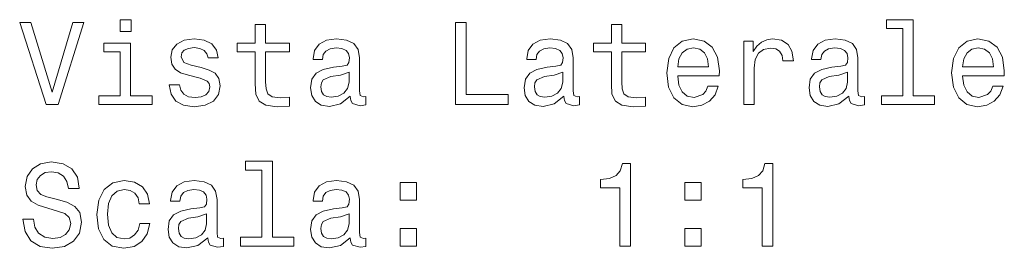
# Model space of a CAD drawing. Extents: x 404 to 1957, y -68 to 2504.
# Tile 6 of 8: x 1589 to 1709, y 1008 to 1036. Entities that reach past the tile are written whole.
import ezdxf

# ---------------------------------------------------------------- set-up
doc = ezdxf.new("R2010")
doc.units = 0

msp = doc.modelspace()

# ---------------------------------------------------------------- linework, layer by layer
at = {"color": 7, "lineweight": 13}
for points in [[(1595.07, 1035.41), (1592.57, 1026.9), (1589.99, 1035.41), (1588.62, 1035.41), (1591.84, 1025.4), (1593.29, 1025.4), (1596.44, 1035.41)], [(1602.18, 1035.74), (1600.84, 1035.74), (1600.84, 1034.3), (1602.18, 1034.3)], [(1617.31, 1031.8), (1617.31, 1027.92), (1617.39, 1026.67), (1617.8, 1025.8), (1618.6, 1025.3), (1619.97, 1025.12), (1621.47, 1025.2), (1621.47, 1026.29), (1620.37, 1026.2), (1619.38, 1026.32), (1618.85, 1026.68), (1618.62, 1027.29), (1618.57, 1028.14), (1618.57, 1031.8), (1621.47, 1031.8), (1621.47, 1032.88), (1618.57, 1032.88), (1618.57, 1035.14), (1617.31, 1035.14), (1617.31, 1032.88), (1615.12, 1032.88), (1615.12, 1031.8)], [(1641.69, 1025.4), (1648.11, 1025.4), (1648.11, 1026.61), (1643.01, 1026.61), (1643.01, 1035.4), (1641.69, 1035.4)], [(1660.68, 1031.8), (1660.68, 1027.92), (1660.76, 1026.67), (1661.17, 1025.8), (1661.97, 1025.3), (1663.34, 1025.12), (1664.84, 1025.2), (1664.84, 1026.29), (1663.75, 1026.2), (1662.75, 1026.32), (1662.22, 1026.68), (1661.99, 1027.29), (1661.95, 1028.14), (1661.95, 1031.8), (1664.84, 1031.8), (1664.84, 1032.88), (1661.95, 1032.88), (1661.95, 1035.14), (1660.68, 1035.14), (1660.68, 1032.88), (1658.49, 1032.88), (1658.49, 1031.8)], [(1696.2, 1034.68), (1696.2, 1026.46), (1693.59, 1026.46), (1693.59, 1025.4), (1700.06, 1025.4), (1700.06, 1026.46), (1697.46, 1026.46), (1697.46, 1035.74), (1694.21, 1035.74), (1694.21, 1034.68)], [(1602.13, 1026.46), (1602.13, 1032.88), (1598.88, 1032.88), (1598.88, 1031.8), (1600.86, 1031.8), (1600.86, 1026.46), (1598.27, 1026.46), (1598.27, 1025.4), (1604.76, 1025.4), (1604.76, 1026.46)], [(1610.72, 1029.91), (1609.5, 1030.2), (1608.59, 1030.53), (1608.29, 1031.2), (1608.37, 1031.68), (1608.67, 1032.03), (1609.16, 1032.24), (1609.87, 1032.33), (1610.55, 1032.24), (1611.08, 1031.98), (1611.43, 1031.59), (1611.57, 1031.07), (1612.81, 1031.07), (1612.81, 1031.1), (1612.59, 1032.04), (1612, 1032.78), (1611.08, 1033.24), (1609.87, 1033.41), (1608.65, 1033.24), (1607.75, 1032.76), (1607.19, 1032.05), (1607.02, 1031.16), (1607.15, 1030.3), (1607.55, 1029.69), (1608.21, 1029.26), (1609.18, 1028.96), (1610.59, 1028.61), (1611.46, 1028.25), (1611.69, 1027.96), (1611.77, 1027.53), (1611.64, 1027), (1611.3, 1026.59), (1610.74, 1026.33), (1609.99, 1026.25), (1609.19, 1026.33), (1608.62, 1026.64), (1608.23, 1027.13), (1608.07, 1027.8), (1606.84, 1027.8), (1607.05, 1026.65), (1607.64, 1025.82), (1608.57, 1025.31), (1609.87, 1025.12), (1611.22, 1025.31), (1612.22, 1025.82), (1612.82, 1026.62), (1613.04, 1027.67), (1612.88, 1028.58), (1612.44, 1029.2), (1611.7, 1029.6)], [(1628.88, 1026.41), (1628.88, 1026.36), (1628.95, 1025.87), (1629.16, 1025.53), (1630.07, 1025.25), (1630.78, 1025.37), (1630.78, 1026.35), (1630.48, 1026.31), (1630.07, 1026.49), (1630, 1027.07), (1630, 1031.07), (1629.83, 1032.1), (1629.32, 1032.82), (1628.44, 1033.25), (1627.2, 1033.41), (1625.99, 1033.24), (1625.1, 1032.75), (1624.54, 1031.98), (1624.35, 1030.97), (1624.35, 1030.89), (1625.49, 1030.89), (1625.59, 1031.49), (1625.91, 1031.92), (1626.43, 1032.18), (1627.16, 1032.29), (1627.87, 1032.21), (1628.37, 1032), (1628.67, 1031.62), (1628.78, 1031.1), (1628.72, 1030.5), (1628.49, 1030.2), (1627.91, 1030.05), (1626.83, 1029.94), (1625.59, 1029.68), (1624.71, 1029.22), (1624.19, 1028.5), (1624.03, 1027.43), (1624.18, 1026.48), (1624.63, 1025.77), (1625.35, 1025.33), (1626.34, 1025.17), (1627.68, 1025.47)], [(1654.9, 1026.41), (1654.9, 1026.36), (1654.97, 1025.87), (1655.19, 1025.53), (1656.1, 1025.25), (1656.8, 1025.37), (1656.8, 1026.35), (1656.5, 1026.31), (1656.1, 1026.49), (1656.02, 1027.07), (1656.02, 1031.07), (1655.85, 1032.1), (1655.35, 1032.82), (1654.47, 1033.25), (1653.23, 1033.41), (1652.02, 1033.24), (1651.12, 1032.75), (1650.56, 1031.98), (1650.37, 1030.97), (1650.37, 1030.89), (1651.51, 1030.89), (1651.61, 1031.49), (1651.93, 1031.92), (1652.45, 1032.18), (1653.18, 1032.29), (1653.89, 1032.21), (1654.4, 1032), (1654.7, 1031.62), (1654.8, 1031.1), (1654.74, 1030.5), (1654.51, 1030.2), (1653.93, 1030.05), (1652.85, 1029.94), (1651.61, 1029.68), (1650.74, 1029.22), (1650.22, 1028.5), (1650.06, 1027.43), (1650.2, 1026.48), (1650.65, 1025.77), (1651.37, 1025.33), (1652.36, 1025.17), (1653.7, 1025.47)], [(1668.76, 1028.9), (1673.83, 1028.9), (1673.85, 1029.49), (1673.62, 1031.15), (1672.98, 1032.39), (1671.97, 1033.14), (1670.63, 1033.41), (1669.32, 1033.12), (1668.31, 1032.31), (1667.67, 1031), (1667.44, 1029.27), (1667.65, 1027.5), (1668.3, 1026.2), (1669.29, 1025.4), (1670.59, 1025.12), (1671.71, 1025.31), (1672.64, 1025.8), (1673.31, 1026.58), (1673.7, 1027.62), (1672.45, 1027.62), (1672.19, 1027.04), (1671.82, 1026.61), (1670.75, 1026.26), (1669.93, 1026.42), (1669.31, 1026.92), (1668.91, 1027.75), (1668.76, 1028.86)], [(1676.8, 1025.4), (1678.07, 1025.4), (1678.07, 1029.82), (1678.2, 1030.89), (1678.59, 1031.65), (1679.22, 1032.11), (1680.07, 1032.27), (1680.71, 1032.17), (1681.18, 1031.88), (1681.47, 1031.39), (1681.57, 1030.73), (1682.85, 1030.73), (1682.68, 1031.9), (1682.2, 1032.73), (1681.41, 1033.24), (1680.33, 1033.41), (1679.6, 1033.29), (1678.96, 1033.01), (1678.4, 1032.52), (1677.95, 1031.85), (1677.95, 1033.14), (1676.8, 1033.14)], [(1689.6, 1026.41), (1689.6, 1026.36), (1689.67, 1025.87), (1689.89, 1025.53), (1690.79, 1025.25), (1691.5, 1025.37), (1691.5, 1026.35), (1691.2, 1026.31), (1690.79, 1026.49), (1690.72, 1027.07), (1690.72, 1031.07), (1690.55, 1032.1), (1690.04, 1032.82), (1689.16, 1033.25), (1687.93, 1033.41), (1686.71, 1033.24), (1685.82, 1032.75), (1685.26, 1031.98), (1685.07, 1030.97), (1685.07, 1030.89), (1686.21, 1030.89), (1686.31, 1031.49), (1686.63, 1031.92), (1687.15, 1032.18), (1687.88, 1032.29), (1688.59, 1032.21), (1689.09, 1032), (1689.4, 1031.62), (1689.5, 1031.1), (1689.44, 1030.5), (1689.21, 1030.2), (1688.63, 1030.05), (1687.55, 1029.94), (1686.31, 1029.68), (1685.43, 1029.22), (1684.91, 1028.5), (1684.76, 1027.43), (1684.9, 1026.48), (1685.35, 1025.77), (1686.07, 1025.33), (1687.06, 1025.17), (1688.4, 1025.47)], [(1703.46, 1028.9), (1708.53, 1028.9), (1708.54, 1029.49), (1708.31, 1031.15), (1707.68, 1032.39), (1706.67, 1033.14), (1705.33, 1033.41), (1704.02, 1033.12), (1703.01, 1032.31), (1702.36, 1031), (1702.13, 1029.27), (1702.35, 1027.5), (1703, 1026.2), (1703.99, 1025.4), (1705.29, 1025.12), (1706.41, 1025.31), (1707.33, 1025.8), (1708.01, 1026.58), (1708.4, 1027.62), (1707.15, 1027.62), (1706.89, 1027.04), (1706.51, 1026.61), (1705.45, 1026.26), (1704.63, 1026.42), (1704.01, 1026.92), (1703.6, 1027.75), (1703.46, 1028.86)], [(1668.76, 1029.97), (1668.92, 1030.96), (1669.31, 1031.69), (1669.9, 1032.14), (1670.68, 1032.3), (1671.44, 1032.14), (1672.03, 1031.69), (1672.39, 1030.96), (1672.52, 1029.97)], [(1703.46, 1029.97), (1703.62, 1030.96), (1704.01, 1031.69), (1704.6, 1032.14), (1705.37, 1032.3), (1706.14, 1032.14), (1706.73, 1031.69), (1707.09, 1030.96), (1707.22, 1029.97)], [(1628.73, 1028.11), (1628.56, 1027.36), (1628.1, 1026.78), (1627.41, 1026.41), (1626.56, 1026.28), (1626.01, 1026.35), (1625.62, 1026.58), (1625.37, 1026.98), (1625.3, 1027.54), (1625.36, 1028.05), (1625.59, 1028.41), (1626.51, 1028.81), (1627.68, 1028.99), (1628.73, 1029.33)], [(1654.76, 1028.11), (1654.58, 1027.36), (1654.12, 1026.78), (1653.43, 1026.41), (1652.58, 1026.28), (1652.03, 1026.35), (1651.64, 1026.58), (1651.4, 1026.98), (1651.33, 1027.54), (1651.38, 1028.05), (1651.61, 1028.41), (1652.54, 1028.81), (1653.7, 1028.99), (1654.76, 1029.33)], [(1689.45, 1028.11), (1689.28, 1027.36), (1688.82, 1026.78), (1688.13, 1026.41), (1687.28, 1026.28), (1686.73, 1026.35), (1686.34, 1026.58), (1686.1, 1026.98), (1686.02, 1027.54), (1686.08, 1028.05), (1686.31, 1028.41), (1687.23, 1028.81), (1688.4, 1028.99), (1689.45, 1029.33)], [(1590.29, 1011.42), (1588.98, 1011.42), (1589.27, 1009.89), (1589.99, 1008.77), (1591.1, 1008.09), (1592.59, 1007.85), (1594.08, 1008.08), (1595.19, 1008.71), (1595.89, 1009.71), (1596.15, 1011.02), (1595.94, 1012.2), (1595.33, 1012.96), (1594.35, 1013.47), (1593.04, 1013.84), (1591.92, 1014.12), (1591.18, 1014.43), (1590.76, 1014.89), (1590.63, 1015.61), (1590.76, 1016.26), (1591.14, 1016.75), (1591.71, 1017.08), (1592.51, 1017.2), (1593.31, 1017.05), (1593.95, 1016.67), (1594.37, 1016.02), (1594.57, 1015.14), (1595.88, 1015.14), (1595.88, 1015.17), (1595.65, 1016.52), (1594.97, 1017.53), (1593.91, 1018.16), (1592.46, 1018.38), (1591.17, 1018.16), (1590.16, 1017.56), (1589.51, 1016.62), (1589.28, 1015.41), (1589.47, 1014.33), (1590.01, 1013.6), (1590.88, 1013.11), (1592.06, 1012.73), (1593.23, 1012.4), (1594.11, 1012.08), (1594.64, 1011.62), (1594.83, 1010.87), (1594.65, 1010.11), (1594.21, 1009.53), (1593.53, 1009.17), (1592.65, 1009.06), (1591.67, 1009.22), (1590.92, 1009.68), (1590.45, 1010.43)], [(1618.13, 1017.4), (1618.13, 1009.19), (1615.52, 1009.19), (1615.52, 1008.12), (1621.99, 1008.12), (1621.99, 1009.19), (1619.4, 1009.19), (1619.4, 1018.47), (1616.14, 1018.47), (1616.14, 1017.4)], [(1661.7, 1008.12), (1663.01, 1008.12), (1663.01, 1018.19), (1662.03, 1018.19), (1661.77, 1017.31), (1661.25, 1016.72), (1660.46, 1016.38), (1659.37, 1016.26), (1659.37, 1015.24), (1661.7, 1015.24)], [(1679.05, 1008.12), (1680.36, 1008.12), (1680.36, 1018.19), (1679.38, 1018.19), (1679.12, 1017.31), (1678.6, 1016.72), (1677.81, 1016.38), (1676.71, 1016.26), (1676.71, 1015.24), (1679.05, 1015.24)], [(1603.18, 1013.29), (1604.44, 1013.29), (1604.18, 1014.45), (1603.56, 1015.35), (1602.59, 1015.92), (1601.34, 1016.13), (1599.96, 1015.84), (1598.91, 1015.04), (1598.24, 1013.73), (1598.01, 1011.97), (1598.23, 1010.22), (1598.88, 1008.93), (1599.9, 1008.12), (1601.3, 1007.85), (1602.54, 1008.06), (1603.5, 1008.67), (1604.16, 1009.62), (1604.45, 1010.89), (1603.24, 1010.89), (1603.03, 1010.08), (1602.62, 1009.48), (1602.05, 1009.1), (1601.34, 1008.99), (1600.46, 1009.17), (1599.83, 1009.75), (1599.44, 1010.69), (1599.31, 1012.01), (1599.44, 1013.31), (1599.84, 1014.24), (1600.49, 1014.82), (1601.34, 1015.02), (1602.09, 1014.89), (1602.65, 1014.56), (1603.03, 1014.01)], [(1611.53, 1009.13), (1611.53, 1009.09), (1611.6, 1008.6), (1611.82, 1008.25), (1612.72, 1007.98), (1613.43, 1008.09), (1613.43, 1009.07), (1613.13, 1009.03), (1612.72, 1009.22), (1612.65, 1009.79), (1612.65, 1013.8), (1612.48, 1014.82), (1611.97, 1015.54), (1611.1, 1015.97), (1609.86, 1016.13), (1608.65, 1015.96), (1607.75, 1015.47), (1607.19, 1014.71), (1607, 1013.7), (1607, 1013.61), (1608.14, 1013.61), (1608.24, 1014.22), (1608.56, 1014.65), (1609.08, 1014.91), (1609.81, 1015.01), (1610.52, 1014.94), (1611.02, 1014.72), (1611.33, 1014.35), (1611.43, 1013.83), (1611.37, 1013.22), (1611.14, 1012.92), (1610.56, 1012.77), (1609.48, 1012.66), (1608.24, 1012.4), (1607.36, 1011.94), (1606.84, 1011.22), (1606.69, 1010.15), (1606.83, 1009.2), (1607.28, 1008.5), (1608, 1008.05), (1608.99, 1007.89), (1610.33, 1008.19)], [(1628.88, 1009.13), (1628.88, 1009.09), (1628.95, 1008.6), (1629.16, 1008.25), (1630.07, 1007.98), (1630.78, 1008.09), (1630.78, 1009.07), (1630.48, 1009.03), (1630.07, 1009.22), (1630, 1009.79), (1630, 1013.8), (1629.83, 1014.82), (1629.32, 1015.54), (1628.44, 1015.97), (1627.2, 1016.13), (1625.99, 1015.96), (1625.1, 1015.47), (1624.54, 1014.71), (1624.35, 1013.7), (1624.35, 1013.61), (1625.49, 1013.61), (1625.59, 1014.22), (1625.91, 1014.65), (1626.43, 1014.91), (1627.16, 1015.01), (1627.87, 1014.94), (1628.37, 1014.72), (1628.67, 1014.35), (1628.78, 1013.83), (1628.72, 1013.22), (1628.49, 1012.92), (1627.91, 1012.77), (1626.83, 1012.66), (1625.59, 1012.4), (1624.71, 1011.94), (1624.19, 1011.22), (1624.03, 1010.15), (1624.18, 1009.2), (1624.63, 1008.5), (1625.35, 1008.05), (1626.34, 1007.89), (1627.68, 1008.19)], [(1634.94, 1013.71), (1636.93, 1013.71), (1636.93, 1015.86), (1634.94, 1015.86)], [(1669.64, 1013.71), (1671.63, 1013.71), (1671.63, 1015.86), (1669.64, 1015.86)], [(1611.38, 1010.83), (1611.21, 1010.08), (1610.75, 1009.5), (1610.06, 1009.13), (1609.21, 1009), (1608.66, 1009.07), (1608.27, 1009.3), (1608.03, 1009.71), (1607.95, 1010.27), (1608.01, 1010.77), (1608.24, 1011.13), (1609.16, 1011.54), (1610.33, 1011.71), (1611.38, 1012.05)], [(1628.73, 1010.83), (1628.56, 1010.08), (1628.1, 1009.5), (1627.41, 1009.13), (1626.56, 1009), (1626.01, 1009.07), (1625.62, 1009.3), (1625.37, 1009.71), (1625.3, 1010.27), (1625.36, 1010.77), (1625.59, 1011.13), (1626.51, 1011.54), (1627.68, 1011.71), (1628.73, 1012.05)], [(1634.94, 1008.12), (1636.93, 1008.12), (1636.93, 1010.27), (1634.94, 1010.27)], [(1669.64, 1008.12), (1671.63, 1008.12), (1671.63, 1010.27), (1669.64, 1010.27)]]:
    msp.add_lwpolyline(points, close=True, dxfattribs=at)

doc.saveas('drawing.dxf')
